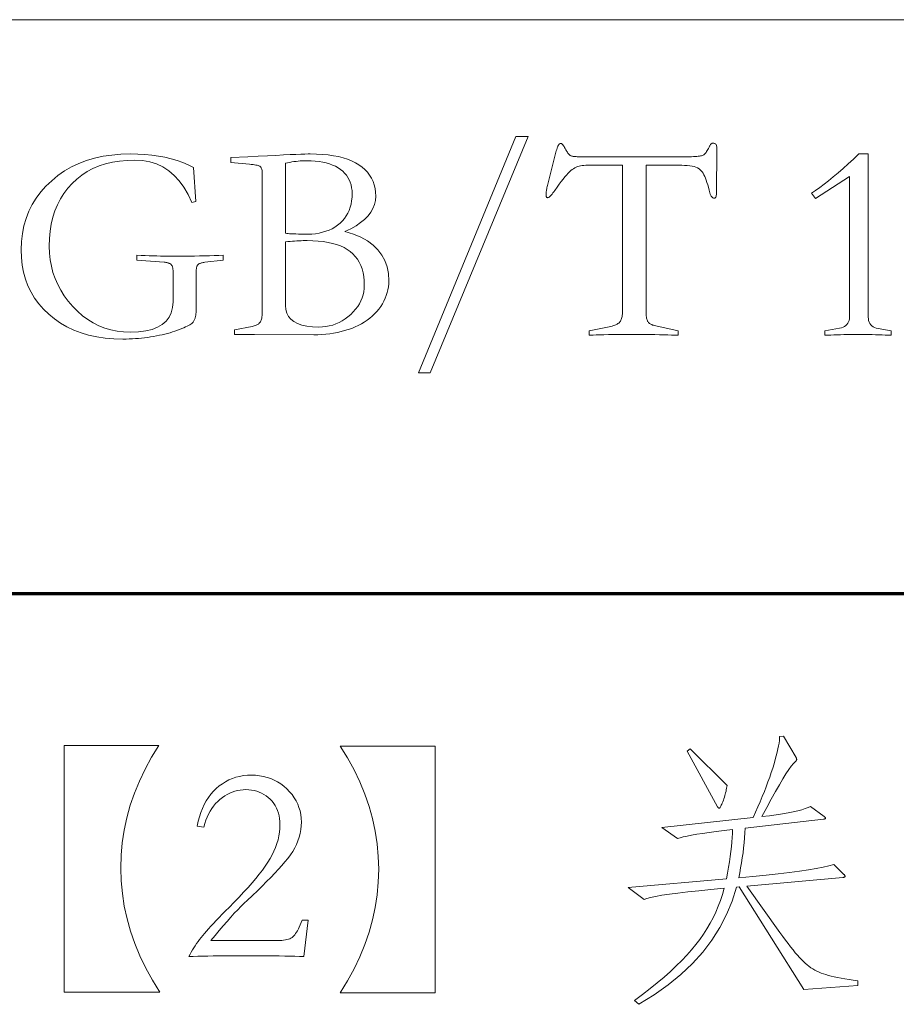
# Model space of a CAD drawing. Extents: x 0 to 1189, y 0 to 841.
# Tile 97 of 132: x 1041 to 1052, y 43 to 55. Entities that reach past the tile are written whole.
import ezdxf

# ---------------------------------------------------------------- set-up
doc = ezdxf.new("R2010")
doc.units = 0

msp = doc.modelspace()

# ---------------------------------------------------------------- linework, layer by layer
at = {"color": 7, "lineweight": 13}
msp.add_line((1026.5, 55), (1064, 55), dxfattribs=at)
at = {"color": 5, "lineweight": 70}
msp.add_line((989, 48), (1114, 48), dxfattribs=at)
at = {"color": 7, "lineweight": 13}
for points in [[(1047.508, 53.574), (1047.657, 53.574), (1046.464, 50.691), (1046.318, 50.691)], [(1048.001, 53.401), (1048.006, 53.418), (1048.011, 53.433), (1048.016, 53.447), (1048.021, 53.458), (1048.026, 53.468), (1048.031, 53.476), (1048.037, 53.483), (1048.042, 53.487), (1048.047, 53.49), (1048.053, 53.491), (1048.058, 53.49), (1048.063, 53.488), (1048.069, 53.484), (1048.075, 53.479), (1048.082, 53.472), (1048.088, 53.463), (1048.095, 53.453), (1048.103, 53.442), (1048.111, 53.429), (1048.119, 53.414), (1048.125, 53.402), (1048.131, 53.392), (1048.137, 53.382), (1048.143, 53.373), (1048.149, 53.365), (1048.155, 53.358), (1048.161, 53.352), (1048.167, 53.347), (1048.172, 53.343), (1048.178, 53.34), (1048.184, 53.338), (1048.191, 53.336), (1048.199, 53.334), (1048.208, 53.332), (1048.219, 53.331), (1048.23, 53.33), (1048.242, 53.329), (1048.255, 53.328), (1048.27, 53.328), (1048.285, 53.328), (1049.628, 53.328), (1049.652, 53.328), (1049.674, 53.329), (1049.695, 53.329), (1049.714, 53.331), (1049.731, 53.333), (1049.747, 53.335), (1049.76, 53.337), (1049.772, 53.34), (1049.782, 53.343), (1049.791, 53.347), (1049.799, 53.351), (1049.806, 53.357), (1049.813, 53.364), (1049.821, 53.372), (1049.828, 53.381), (1049.835, 53.392), (1049.843, 53.403), (1049.85, 53.416), (1049.857, 53.43), (1049.864, 53.446), (1049.868, 53.455), (1049.873, 53.463), (1049.877, 53.47), (1049.882, 53.477), (1049.887, 53.482), (1049.892, 53.486), (1049.898, 53.49), (1049.904, 53.492), (1049.91, 53.494), (1049.916, 53.494), (1049.924, 53.494), (1049.932, 53.491), (1049.939, 53.488), (1049.945, 53.483), (1049.95, 53.477), (1049.954, 53.469), (1049.957, 53.46), (1049.959, 53.45), (1049.96, 53.438), (1049.961, 53.425), (1049.954, 52.877), (1049.954, 52.866), (1049.953, 52.857), (1049.952, 52.848), (1049.95, 52.841), (1049.947, 52.835), (1049.944, 52.83), (1049.94, 52.826), (1049.936, 52.823), (1049.932, 52.822), (1049.926, 52.821), (1049.919, 52.822), (1049.911, 52.825), (1049.905, 52.83), (1049.898, 52.837), (1049.891, 52.846), (1049.885, 52.857), (1049.88, 52.871), (1049.874, 52.886), (1049.869, 52.903), (1049.864, 52.922), (1049.856, 52.955), (1049.848, 52.986), (1049.839, 53.014), (1049.83, 53.041), (1049.821, 53.066), (1049.812, 53.088), (1049.802, 53.109), (1049.792, 53.127), (1049.781, 53.144), (1049.77, 53.158), (1049.758, 53.17), (1049.743, 53.181), (1049.725, 53.191), (1049.705, 53.2), (1049.682, 53.207), (1049.657, 53.213), (1049.63, 53.218), (1049.599, 53.221), (1049.566, 53.223), (1049.531, 53.224), (1049.097, 53.224), (1049.097, 51.437), (1049.097, 51.419), (1049.098, 51.402), (1049.099, 51.387), (1049.101, 51.372), (1049.103, 51.359), (1049.105, 51.347), (1049.108, 51.337), (1049.112, 51.327), (1049.115, 51.319), (1049.12, 51.312), (1049.125, 51.306), (1049.131, 51.3), (1049.138, 51.295), (1049.146, 51.289), (1049.155, 51.284), (1049.165, 51.28), (1049.176, 51.275), (1049.188, 51.271), (1049.201, 51.267), (1049.215, 51.264), (1049.486, 51.205), (1049.486, 51.149), (1049.447, 51.151), (1049.405, 51.153), (1049.36, 51.154), (1049.311, 51.156), (1049.258, 51.157), (1049.203, 51.158), (1049.143, 51.159), (1049.08, 51.159), (1049.014, 51.159), (1048.944, 51.16), (1048.857, 51.159), (1048.776, 51.159), (1048.703, 51.159), (1048.638, 51.158), (1048.58, 51.157), (1048.53, 51.156), (1048.487, 51.154), (1048.452, 51.153), (1048.424, 51.151), (1048.403, 51.149), (1048.403, 51.205), (1048.646, 51.253), (1048.666, 51.258), (1048.684, 51.262), (1048.7, 51.267), (1048.716, 51.273), (1048.729, 51.279), (1048.742, 51.285), (1048.753, 51.292), (1048.763, 51.299), (1048.771, 51.306), (1048.778, 51.314), (1048.784, 51.322), (1048.789, 51.332), (1048.794, 51.342), (1048.798, 51.353), (1048.801, 51.366), (1048.804, 51.379), (1048.806, 51.393), (1048.808, 51.408), (1048.809, 51.424), (1048.809, 51.441), (1048.809, 53.224), (1048.382, 53.224), (1048.36, 53.224), (1048.338, 53.223), (1048.318, 53.22), (1048.298, 53.217), (1048.278, 53.212), (1048.26, 53.207), (1048.243, 53.2), (1048.226, 53.191), (1048.21, 53.182), (1048.195, 53.172), (1048.18, 53.159), (1048.163, 53.144), (1048.146, 53.126), (1048.126, 53.104), (1048.106, 53.081), (1048.084, 53.054), (1048.061, 53.024), (1048.036, 52.992), (1048.011, 52.957), (1047.984, 52.918), (1047.971, 52.901), (1047.96, 52.886), (1047.949, 52.872), (1047.939, 52.861), (1047.93, 52.851), (1047.921, 52.843), (1047.913, 52.836), (1047.906, 52.832), (1047.899, 52.829), (1047.893, 52.828), (1047.89, 52.829), (1047.887, 52.83), (1047.885, 52.832), (1047.882, 52.834), (1047.88, 52.838), (1047.879, 52.842), (1047.878, 52.847), (1047.877, 52.853), (1047.876, 52.859), (1047.876, 52.866), (1047.876, 52.874), (1047.877, 52.883), (1047.878, 52.892), (1047.879, 52.902), (1047.88, 52.913), (1047.882, 52.925), (1047.885, 52.937), (1047.887, 52.95), (1047.89, 52.963), (1047.893, 52.977)], [(1043.939, 52.065), (1043.713, 52.041), (1043.702, 52.039), (1043.691, 52.037), (1043.681, 52.035), (1043.672, 52.033), (1043.663, 52.03), (1043.655, 52.027), (1043.648, 52.024), (1043.642, 52.021), (1043.636, 52.017), (1043.632, 52.013), (1043.627, 52.009), (1043.623, 52.004), (1043.62, 51.998), (1043.617, 51.992), (1043.615, 51.985), (1043.613, 51.978), (1043.611, 51.97), (1043.61, 51.962), (1043.609, 51.953), (1043.609, 51.944), (1043.609, 51.559), (1043.609, 51.535), (1043.609, 51.513), (1043.608, 51.493), (1043.608, 51.474), (1043.607, 51.456), (1043.607, 51.44), (1043.606, 51.426), (1043.605, 51.413), (1043.603, 51.402), (1043.602, 51.392), (1043.6, 51.383), (1043.599, 51.374), (1043.596, 51.366), (1043.594, 51.357), (1043.59, 51.349), (1043.587, 51.341), (1043.583, 51.333), (1043.579, 51.325), (1043.574, 51.318), (1043.569, 51.31), (1043.563, 51.303), (1043.554, 51.295), (1043.544, 51.287), (1043.531, 51.279), (1043.515, 51.27), (1043.498, 51.261), (1043.478, 51.251), (1043.456, 51.241), (1043.432, 51.231), (1043.406, 51.22), (1043.378, 51.21), (1043.349, 51.2), (1043.32, 51.19), (1043.29, 51.181), (1043.258, 51.172), (1043.226, 51.164), (1043.193, 51.156), (1043.159, 51.149), (1043.124, 51.142), (1043.089, 51.135), (1043.052, 51.129), (1043.016, 51.124), (1042.979, 51.119), (1042.942, 51.115), (1042.905, 51.112), (1042.867, 51.109), (1042.829, 51.107), (1042.791, 51.105), (1042.753, 51.104), (1042.714, 51.104), (1042.603, 51.107), (1042.496, 51.116), (1042.394, 51.131), (1042.296, 51.152), (1042.203, 51.18), (1042.115, 51.213), (1042.031, 51.252), (1041.953, 51.297), (1041.878, 51.349), (1041.809, 51.406), (1041.745, 51.468), (1041.687, 51.534), (1041.637, 51.604), (1041.593, 51.677), (1041.556, 51.754), (1041.526, 51.834), (1041.502, 51.918), (1041.486, 52.006), (1041.475, 52.098), (1041.472, 52.193), (1041.476, 52.295), (1041.487, 52.392), (1041.506, 52.486), (1041.532, 52.576), (1041.565, 52.663), (1041.606, 52.745), (1041.655, 52.824), (1041.711, 52.898), (1041.774, 52.969), (1041.845, 53.036), (1041.922, 53.098), (1042.003, 53.154), (1042.088, 53.203), (1042.177, 53.245), (1042.271, 53.281), (1042.369, 53.31), (1042.472, 53.333), (1042.578, 53.349), (1042.689, 53.359), (1042.804, 53.362), (1042.895, 53.361), (1042.983, 53.356), (1043.067, 53.347), (1043.149, 53.336), (1043.227, 53.321), (1043.303, 53.302), (1043.375, 53.281), (1043.445, 53.256), (1043.511, 53.228), (1043.574, 53.196), (1043.602, 52.78), (1043.553, 52.769), (1043.508, 52.867), (1043.457, 52.955), (1043.401, 53.033), (1043.339, 53.1), (1043.273, 53.157), (1043.201, 53.203), (1043.123, 53.24), (1043.041, 53.265), (1042.953, 53.281), (1042.86, 53.286), (1042.764, 53.283), (1042.672, 53.275), (1042.585, 53.261), (1042.502, 53.241), (1042.423, 53.215), (1042.349, 53.184), (1042.279, 53.147), (1042.213, 53.104), (1042.151, 53.056), (1042.093, 53.002), (1042.04, 52.943), (1041.993, 52.88), (1041.952, 52.813), (1041.915, 52.742), (1041.885, 52.668), (1041.86, 52.589), (1041.84, 52.507), (1041.827, 52.42), (1041.818, 52.329), (1041.816, 52.235), (1041.818, 52.152), (1041.827, 52.071), (1041.841, 51.993), (1041.861, 51.916), (1041.887, 51.842), (1041.919, 51.769), (1041.956, 51.699), (1041.999, 51.631), (1042.047, 51.565), (1042.102, 51.501), (1042.16, 51.442), (1042.221, 51.388), (1042.285, 51.341), (1042.351, 51.3), (1042.42, 51.266), (1042.492, 51.238), (1042.566, 51.216), (1042.643, 51.2), (1042.722, 51.19), (1042.804, 51.187), (1042.903, 51.191), (1042.992, 51.202), (1043.07, 51.221), (1043.137, 51.247), (1043.194, 51.28), (1043.241, 51.321), (1043.278, 51.369), (1043.304, 51.425), (1043.319, 51.488), (1043.325, 51.559), (1043.325, 51.944), (1043.324, 51.954), (1043.323, 51.963), (1043.322, 51.972), (1043.32, 51.98), (1043.318, 51.988), (1043.315, 51.995), (1043.312, 52.001), (1043.308, 52.007), (1043.303, 52.012), (1043.299, 52.016), (1043.293, 52.02), (1043.287, 52.024), (1043.28, 52.027), (1043.273, 52.03), (1043.265, 52.033), (1043.257, 52.035), (1043.248, 52.037), (1043.238, 52.039), (1043.228, 52.04), (1043.217, 52.041), (1042.884, 52.065), (1042.884, 52.127), (1042.937, 52.125), (1042.987, 52.122), (1043.036, 52.12), (1043.083, 52.119), (1043.128, 52.117), (1043.171, 52.116), (1043.212, 52.115), (1043.251, 52.114), (1043.289, 52.114), (1043.325, 52.114), (1043.393, 52.114), (1043.459, 52.114), (1043.524, 52.115), (1043.588, 52.116), (1043.65, 52.117), (1043.71, 52.119), (1043.77, 52.12), (1043.827, 52.122), (1043.884, 52.125), (1043.939, 52.127)], [(1044.032, 53.258), (1044.032, 53.317), (1044.237, 53.328), (1044.362, 53.334), (1044.476, 53.34), (1044.58, 53.345), (1044.672, 53.35), (1044.754, 53.354), (1044.825, 53.357), (1044.885, 53.359), (1044.934, 53.361), (1044.973, 53.362), (1045, 53.362), (1045.076, 53.361), (1045.148, 53.357), (1045.217, 53.35), (1045.281, 53.341), (1045.343, 53.329), (1045.4, 53.314), (1045.454, 53.297), (1045.504, 53.277), (1045.551, 53.254), (1045.593, 53.229), (1045.632, 53.201), (1045.667, 53.171), (1045.698, 53.138), (1045.724, 53.103), (1045.747, 53.066), (1045.765, 53.027), (1045.78, 52.985), (1045.79, 52.941), (1045.796, 52.894), (1045.798, 52.846), (1045.794, 52.794), (1045.783, 52.744), (1045.764, 52.696), (1045.738, 52.65), (1045.704, 52.606), (1045.663, 52.564), (1045.614, 52.524), (1045.558, 52.486), (1045.495, 52.45), (1045.423, 52.415), (1045.525, 52.383), (1045.616, 52.345), (1045.696, 52.3), (1045.765, 52.249), (1045.824, 52.192), (1045.872, 52.129), (1045.91, 52.06), (1045.936, 51.985), (1045.952, 51.903), (1045.958, 51.815), (1045.956, 51.778), (1045.953, 51.741), (1045.947, 51.705), (1045.938, 51.67), (1045.927, 51.635), (1045.914, 51.601), (1045.898, 51.567), (1045.88, 51.534), (1045.859, 51.502), (1045.836, 51.47), (1045.811, 51.439), (1045.784, 51.41), (1045.755, 51.383), (1045.725, 51.357), (1045.693, 51.332), (1045.659, 51.309), (1045.623, 51.288), (1045.585, 51.269), (1045.546, 51.251), (1045.505, 51.234), (1045.463, 51.219), (1045.419, 51.206), (1045.375, 51.194), (1045.33, 51.184), (1045.284, 51.176), (1045.237, 51.169), (1045.19, 51.163), (1045.141, 51.159), (1045.092, 51.157), (1045.042, 51.156), (1044.32, 51.16), (1044.074, 51.16), (1044.074, 51.215), (1044.292, 51.257), (1044.305, 51.26), (1044.317, 51.263), (1044.329, 51.267), (1044.339, 51.271), (1044.349, 51.276), (1044.358, 51.281), (1044.366, 51.287), (1044.374, 51.293), (1044.38, 51.3), (1044.386, 51.307), (1044.391, 51.315), (1044.396, 51.324), (1044.4, 51.335), (1044.404, 51.346), (1044.407, 51.359), (1044.409, 51.374), (1044.411, 51.389), (1044.413, 51.406), (1044.414, 51.425), (1044.414, 51.444), (1044.414, 53.123), (1044.414, 53.134), (1044.413, 53.144), (1044.412, 53.154), (1044.411, 53.162), (1044.409, 53.171), (1044.407, 53.178), (1044.405, 53.185), (1044.402, 53.192), (1044.398, 53.198), (1044.395, 53.203), (1044.39, 53.208), (1044.383, 53.212), (1044.374, 53.216), (1044.364, 53.22), (1044.351, 53.224), (1044.336, 53.227), (1044.32, 53.23), (1044.301, 53.233), (1044.28, 53.235), (1044.258, 53.238)], [(1052.087, 51.149), (1052.051, 51.151), (1052.014, 51.153), (1051.975, 51.154), (1051.936, 51.156), (1051.896, 51.157), (1051.855, 51.158), (1051.813, 51.159), (1051.77, 51.159), (1051.726, 51.159), (1051.682, 51.16), (1051.637, 51.159), (1051.593, 51.159), (1051.55, 51.159), (1051.508, 51.158), (1051.467, 51.157), (1051.427, 51.156), (1051.388, 51.154), (1051.35, 51.153), (1051.312, 51.151), (1051.276, 51.149), (1051.276, 51.205), (1051.456, 51.236), (1051.479, 51.242), (1051.5, 51.249), (1051.518, 51.258), (1051.534, 51.269), (1051.547, 51.282), (1051.558, 51.296), (1051.567, 51.312), (1051.573, 51.33), (1051.576, 51.35), (1051.578, 51.371), (1051.578, 53.085), (1051.165, 52.818), (1051.116, 52.884), (1051.165, 52.917), (1051.216, 52.953), (1051.268, 52.992), (1051.323, 53.035), (1051.38, 53.081), (1051.438, 53.131), (1051.499, 53.184), (1051.561, 53.24), (1051.626, 53.3), (1051.692, 53.362), (1051.807, 53.362), (1051.807, 51.371), (1051.808, 51.349), (1051.811, 51.328), (1051.817, 51.309), (1051.826, 51.292), (1051.837, 51.278), (1051.85, 51.265), (1051.866, 51.254), (1051.884, 51.245), (1051.905, 51.238), (1051.928, 51.232), (1052.087, 51.205)], [(1044.698, 52.395), (1044.712, 52.393), (1044.728, 52.391), (1044.747, 52.389), (1044.77, 52.388), (1044.795, 52.387), (1044.824, 52.386), (1044.856, 52.385), (1044.89, 52.385), (1044.928, 52.384), (1044.969, 52.384), (1045.017, 52.385), (1045.063, 52.389), (1045.108, 52.396), (1045.15, 52.406), (1045.191, 52.418), (1045.229, 52.432), (1045.265, 52.45), (1045.3, 52.47), (1045.332, 52.492), (1045.363, 52.518), (1045.391, 52.545), (1045.416, 52.575), (1045.438, 52.606), (1045.457, 52.639), (1045.473, 52.674), (1045.486, 52.711), (1045.497, 52.75), (1045.504, 52.79), (1045.509, 52.833), (1045.51, 52.877), (1045.509, 52.914), (1045.504, 52.95), (1045.497, 52.984), (1045.487, 53.016), (1045.474, 53.046), (1045.459, 53.075), (1045.44, 53.102), (1045.419, 53.128), (1045.395, 53.151), (1045.368, 53.173), (1045.338, 53.193), (1045.306, 53.211), (1045.271, 53.227), (1045.234, 53.241), (1045.194, 53.253), (1045.152, 53.262), (1045.108, 53.27), (1045.06, 53.275), (1045.011, 53.278), (1044.958, 53.279), (1044.932, 53.279), (1044.905, 53.278), (1044.878, 53.276), (1044.852, 53.274), (1044.826, 53.271), (1044.8, 53.268), (1044.774, 53.264), (1044.749, 53.259), (1044.723, 53.254), (1044.698, 53.248)], [(1044.698, 52.29), (1044.698, 51.513), (1044.702, 51.463), (1044.715, 51.419), (1044.735, 51.379), (1044.763, 51.345), (1044.8, 51.316), (1044.844, 51.292), (1044.897, 51.273), (1044.958, 51.26), (1045.027, 51.252), (1045.104, 51.25), (1045.148, 51.251), (1045.191, 51.256), (1045.232, 51.264), (1045.273, 51.274), (1045.312, 51.288), (1045.351, 51.305), (1045.388, 51.325), (1045.424, 51.349), (1045.459, 51.375), (1045.493, 51.404), (1045.524, 51.435), (1045.553, 51.468), (1045.578, 51.501), (1045.599, 51.535), (1045.618, 51.57), (1045.633, 51.606), (1045.644, 51.643), (1045.653, 51.681), (1045.658, 51.72), (1045.659, 51.76), (1045.658, 51.814), (1045.652, 51.865), (1045.644, 51.913), (1045.632, 51.959), (1045.616, 52.001), (1045.597, 52.041), (1045.575, 52.078), (1045.549, 52.112), (1045.52, 52.143), (1045.488, 52.171), (1045.451, 52.196), (1045.412, 52.219), (1045.368, 52.239), (1045.321, 52.256), (1045.27, 52.271), (1045.216, 52.283), (1045.158, 52.292), (1045.096, 52.299), (1045.031, 52.303), (1044.962, 52.304), (1044.938, 52.304), (1044.913, 52.304), (1044.887, 52.303), (1044.861, 52.302), (1044.835, 52.301), (1044.809, 52.299), (1044.782, 52.298), (1044.754, 52.295), (1044.727, 52.293)], [(1051.679, 43.216), (1051.02, 43.167), (1050.233, 44.42), (1050.198, 44.416), (1050.146, 44.246), (1050.078, 44.082), (1049.996, 43.923), (1049.9, 43.771), (1049.788, 43.625), (1049.662, 43.485), (1049.521, 43.352), (1049.365, 43.224), (1049.194, 43.102), (1049.008, 42.987), (1048.956, 43.032), (1049.054, 43.106), (1049.146, 43.178), (1049.233, 43.25), (1049.316, 43.32), (1049.393, 43.389), (1049.465, 43.456), (1049.532, 43.523), (1049.595, 43.588), (1049.652, 43.653), (1049.704, 43.716), (1049.752, 43.779), (1049.797, 43.843), (1049.839, 43.908), (1049.878, 43.975), (1049.914, 44.043), (1049.947, 44.113), (1049.977, 44.183), (1050.004, 44.255), (1050.028, 44.328), (1050.049, 44.402), (1049.886, 44.387), (1049.738, 44.373), (1049.604, 44.358), (1049.484, 44.344), (1049.38, 44.33), (1049.289, 44.317), (1049.213, 44.304), (1049.151, 44.291), (1049.104, 44.279), (1049.071, 44.267), (1048.876, 44.413), (1050.077, 44.517), (1050.091, 44.589), (1050.103, 44.659), (1050.114, 44.726), (1050.123, 44.79), (1050.131, 44.852), (1050.138, 44.911), (1050.143, 44.967), (1050.147, 45.021), (1050.149, 45.072), (1050.15, 45.121), (1050.047, 45.108), (1049.952, 45.096), (1049.865, 45.084), (1049.786, 45.073), (1049.715, 45.062), (1049.652, 45.051), (1049.597, 45.04), (1049.55, 45.029), (1049.511, 45.019), (1049.48, 45.01), (1049.289, 45.145), (1050.403, 45.266), (1050.433, 45.332), (1050.461, 45.396), (1050.488, 45.459), (1050.514, 45.521), (1050.539, 45.582), (1050.562, 45.642), (1050.583, 45.7), (1050.604, 45.758), (1050.623, 45.814), (1050.641, 45.87), (1050.657, 45.923), (1050.671, 45.973), (1050.684, 46.02), (1050.695, 46.063), (1050.704, 46.103), (1050.712, 46.14), (1050.718, 46.174), (1050.722, 46.204), (1050.725, 46.231), (1050.725, 46.255), (1050.771, 46.258), (1050.927, 45.998), (1050.928, 45.996), (1050.929, 45.994), (1050.93, 45.992), (1050.931, 45.989), (1050.932, 45.987), (1050.932, 45.984), (1050.933, 45.982), (1050.933, 45.979), (1050.934, 45.977), (1050.934, 45.974), (1050.933, 45.971), (1050.933, 45.968), (1050.932, 45.966), (1050.931, 45.963), (1050.929, 45.96), (1050.927, 45.957), (1050.925, 45.954), (1050.922, 45.952), (1050.92, 45.949), (1050.916, 45.946), (1050.894, 45.924), (1050.868, 45.893), (1050.838, 45.851), (1050.803, 45.799), (1050.765, 45.737), (1050.722, 45.665), (1050.675, 45.583), (1050.624, 45.491), (1050.569, 45.389), (1050.51, 45.277), (1050.6, 45.288), (1050.683, 45.299), (1050.759, 45.311), (1050.828, 45.323), (1050.891, 45.336), (1050.947, 45.348), (1050.996, 45.361), (1051.039, 45.374), (1051.075, 45.388), (1051.104, 45.402), (1051.267, 45.28), (1051.271, 45.277), (1051.274, 45.275), (1051.277, 45.272), (1051.28, 45.27), (1051.282, 45.268), (1051.284, 45.265), (1051.286, 45.263), (1051.287, 45.261), (1051.287, 45.259), (1051.287, 45.258), (1051.287, 45.256), (1051.286, 45.254), (1051.285, 45.253), (1051.283, 45.251), (1051.281, 45.25), (1051.277, 45.249), (1051.274, 45.248), (1051.27, 45.247), (1051.265, 45.246), (1051.26, 45.245), (1050.306, 45.138), (1050.302, 45.078), (1050.298, 45.018), (1050.293, 44.958), (1050.286, 44.898), (1050.279, 44.837), (1050.27, 44.776), (1050.261, 44.715), (1050.25, 44.654), (1050.239, 44.592), (1050.226, 44.531), (1050.4, 44.547), (1050.561, 44.563), (1050.709, 44.579), (1050.844, 44.595), (1050.967, 44.611), (1051.076, 44.628), (1051.172, 44.644), (1051.256, 44.661), (1051.327, 44.677), (1051.385, 44.694), (1051.51, 44.572), (1051.512, 44.57), (1051.515, 44.567), (1051.517, 44.564), (1051.518, 44.562), (1051.52, 44.559), (1051.521, 44.557), (1051.522, 44.555), (1051.523, 44.552), (1051.523, 44.55), (1051.523, 44.548), (1051.523, 44.546), (1051.522, 44.544), (1051.521, 44.542), (1051.519, 44.541), (1051.516, 44.539), (1051.513, 44.538), (1051.51, 44.537), (1051.506, 44.536), (1051.501, 44.535), (1051.496, 44.534), (1050.327, 44.43), (1050.729, 43.865), (1050.764, 43.816), (1050.797, 43.771), (1050.829, 43.728), (1050.86, 43.688), (1050.889, 43.651), (1050.917, 43.617), (1050.943, 43.586), (1050.969, 43.557), (1050.993, 43.532), (1051.015, 43.509), (1051.037, 43.489), (1051.06, 43.469), (1051.083, 43.451), (1051.107, 43.434), (1051.131, 43.418), (1051.156, 43.404), (1051.181, 43.391), (1051.207, 43.379), (1051.233, 43.368), (1051.26, 43.358), (1051.288, 43.349), (1051.32, 43.34), (1051.354, 43.332), (1051.392, 43.323), (1051.432, 43.315), (1051.476, 43.307), (1051.522, 43.298), (1051.572, 43.291), (1051.624, 43.283), (1051.679, 43.275)], [(1043.163, 43.136), (1041.997, 43.136), (1041.997, 46.144), (1043.152, 46.144), (1043.064, 46.001), (1042.985, 45.857), (1042.915, 45.711), (1042.855, 45.563), (1042.804, 45.415), (1042.762, 45.264), (1042.729, 45.113), (1042.706, 44.959), (1042.692, 44.805), (1042.688, 44.649), (1042.692, 44.492), (1042.707, 44.337), (1042.73, 44.183), (1042.764, 44.03), (1042.806, 43.879), (1042.859, 43.728), (1042.921, 43.578), (1042.992, 43.43), (1043.073, 43.282)], [(1046.524, 43.129), (1045.366, 43.129), (1045.455, 43.274), (1045.534, 43.42), (1045.605, 43.568), (1045.666, 43.717), (1045.717, 43.866), (1045.759, 44.018), (1045.792, 44.17), (1045.815, 44.324), (1045.829, 44.479), (1045.834, 44.635), (1045.829, 44.791), (1045.815, 44.946), (1045.792, 45.099), (1045.759, 45.252), (1045.717, 45.402), (1045.666, 45.552), (1045.605, 45.7), (1045.534, 45.847), (1045.455, 45.993), (1045.366, 46.137), (1046.524, 46.137)], [(1050.084, 45.658), (1050.081, 45.641), (1050.079, 45.623), (1050.075, 45.605), (1050.072, 45.587), (1050.067, 45.569), (1050.062, 45.551), (1050.057, 45.533), (1050.052, 45.514), (1050.045, 45.495), (1050.039, 45.476), (1050.032, 45.458), (1050.026, 45.442), (1050.02, 45.427), (1050.014, 45.415), (1050.009, 45.405), (1050.005, 45.396), (1050, 45.389), (1049.996, 45.385), (1049.993, 45.382), (1049.99, 45.381), (1049.987, 45.381), (1049.985, 45.381), (1049.982, 45.382), (1049.979, 45.383), (1049.977, 45.385), (1049.975, 45.387), (1049.972, 45.389), (1049.97, 45.392), (1049.968, 45.395), (1049.966, 45.398), (1049.598, 46.075), (1049.633, 46.106)], [(1044.922, 43.57), (1044.87, 43.572), (1044.813, 43.574), (1044.753, 43.575), (1044.689, 43.576), (1044.62, 43.578), (1044.547, 43.579), (1044.47, 43.579), (1044.389, 43.58), (1044.304, 43.58), (1044.214, 43.58), (1044.127, 43.58), (1044.043, 43.58), (1043.964, 43.579), (1043.888, 43.579), (1043.817, 43.578), (1043.75, 43.576), (1043.686, 43.575), (1043.627, 43.574), (1043.572, 43.572), (1043.52, 43.57), (1043.534, 43.597), (1043.548, 43.623), (1043.563, 43.65), (1043.578, 43.676), (1043.595, 43.702), (1043.612, 43.727), (1043.63, 43.752), (1043.648, 43.777), (1043.667, 43.802), (1043.687, 43.827), (1043.708, 43.852), (1043.732, 43.879), (1043.758, 43.908), (1043.787, 43.94), (1043.818, 43.973), (1043.851, 44.008), (1043.887, 44.046), (1043.925, 44.085), (1043.966, 44.127), (1044.009, 44.17), (1044.072, 44.234), (1044.131, 44.295), (1044.187, 44.355), (1044.24, 44.413), (1044.289, 44.469), (1044.334, 44.523), (1044.376, 44.575), (1044.415, 44.625), (1044.45, 44.673), (1044.481, 44.72), (1044.51, 44.765), (1044.535, 44.811), (1044.557, 44.857), (1044.577, 44.902), (1044.593, 44.948), (1044.606, 44.994), (1044.617, 45.041), (1044.624, 45.087), (1044.629, 45.133), (1044.63, 45.179), (1044.629, 45.217), (1044.625, 45.253), (1044.62, 45.287), (1044.611, 45.32), (1044.6, 45.352), (1044.587, 45.382), (1044.572, 45.411), (1044.554, 45.438), (1044.533, 45.464), (1044.511, 45.488), (1044.486, 45.511), (1044.46, 45.531), (1044.434, 45.548), (1044.406, 45.564), (1044.377, 45.577), (1044.346, 45.587), (1044.315, 45.596), (1044.282, 45.601), (1044.249, 45.605), (1044.214, 45.606), (1044.18, 45.605), (1044.146, 45.601), (1044.113, 45.595), (1044.08, 45.587), (1044.048, 45.576), (1044.017, 45.563), (1043.986, 45.548), (1043.957, 45.53), (1043.927, 45.509), (1043.898, 45.487), (1043.871, 45.462), (1043.845, 45.435), (1043.821, 45.406), (1043.798, 45.375), (1043.778, 45.342), (1043.759, 45.307), (1043.742, 45.271), (1043.726, 45.232), (1043.713, 45.191), (1043.701, 45.148), (1043.621, 45.162), (1043.633, 45.22), (1043.648, 45.275), (1043.665, 45.327), (1043.685, 45.377), (1043.707, 45.424), (1043.731, 45.469), (1043.758, 45.51), (1043.787, 45.55), (1043.819, 45.586), (1043.853, 45.62), (1043.889, 45.651), (1043.927, 45.679), (1043.966, 45.703), (1044.007, 45.724), (1044.049, 45.742), (1044.093, 45.757), (1044.138, 45.768), (1044.185, 45.777), (1044.234, 45.781), (1044.283, 45.783), (1044.333, 45.781), (1044.382, 45.776), (1044.428, 45.768), (1044.474, 45.756), (1044.518, 45.741), (1044.56, 45.723), (1044.601, 45.701), (1044.64, 45.675), (1044.677, 45.647), (1044.714, 45.615), (1044.747, 45.581), (1044.777, 45.545), (1044.804, 45.508), (1044.827, 45.469), (1044.846, 45.43), (1044.862, 45.389), (1044.875, 45.346), (1044.883, 45.302), (1044.889, 45.257), (1044.891, 45.211), (1044.889, 45.164), (1044.884, 45.118), (1044.876, 45.072), (1044.864, 45.027), (1044.849, 44.982), (1044.831, 44.938), (1044.81, 44.895), (1044.785, 44.852), (1044.757, 44.81), (1044.726, 44.768), (1044.691, 44.726), (1044.653, 44.682), (1044.612, 44.635), (1044.567, 44.587), (1044.519, 44.536), (1044.467, 44.484), (1044.413, 44.429), (1044.354, 44.373), (1044.293, 44.314), (1044.228, 44.253), (1044.192, 44.219), (1044.154, 44.182), (1044.114, 44.141), (1044.073, 44.097), (1044.029, 44.049), (1043.984, 43.999), (1043.938, 43.945), (1043.889, 43.888), (1043.839, 43.828), (1043.787, 43.764), (1044.603, 43.764), (1044.628, 43.765), (1044.652, 43.766), (1044.675, 43.768), (1044.696, 43.772), (1044.715, 43.776), (1044.733, 43.781), (1044.749, 43.787), (1044.764, 43.794), (1044.777, 43.802), (1044.788, 43.811), (1044.799, 43.821), (1044.81, 43.834), (1044.821, 43.849), (1044.832, 43.866), (1044.843, 43.885), (1044.855, 43.906), (1044.866, 43.93), (1044.878, 43.956), (1044.889, 43.984), (1044.901, 44.014), (1044.974, 44.014)]]:
    msp.add_lwpolyline(points, close=True, dxfattribs=at)

doc.saveas('drawing.dxf')
